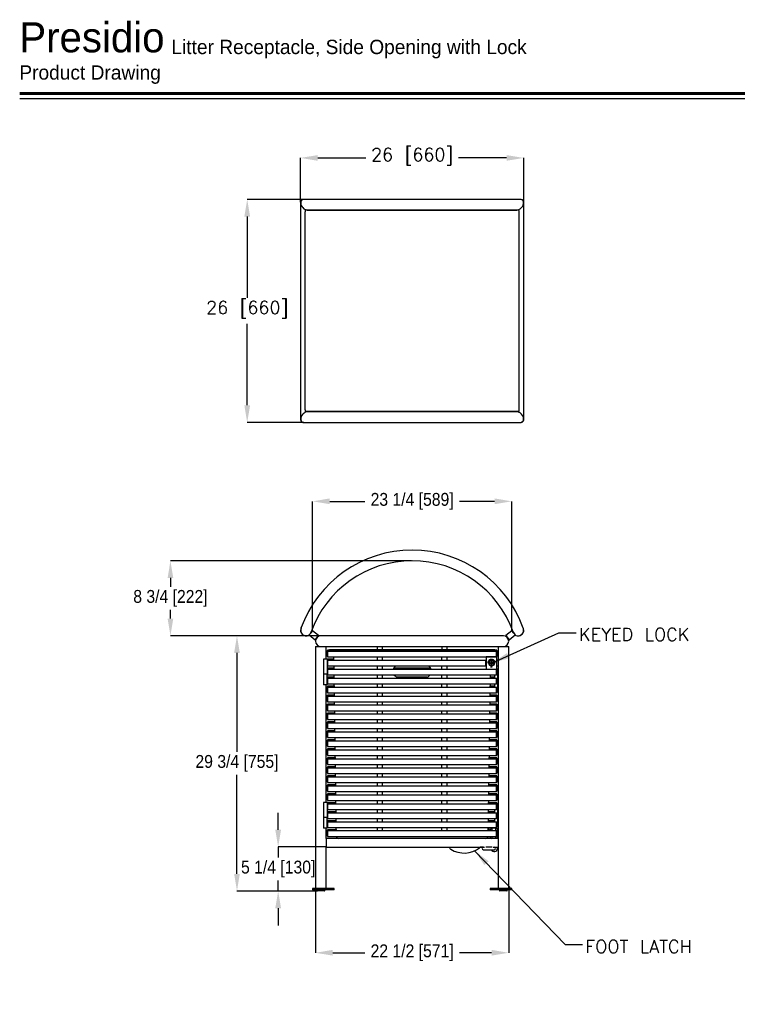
# Model space of a CAD drawing. Header units: feet. Extents: x -267 to 798, y -104 to 134.
# Tile 3 of 5: x 5 to 89, y 19 to 134. Entities that reach past the tile are written whole.
import ezdxf

# ---------------------------------------------------------------- set-up
doc = ezdxf.new("R2010")
doc.units = ezdxf.units.FT
doc.header["$LTSCALE"] = 20
doc.header["$MEASUREMENT"] = 0
doc.linetypes.add('SLD-Solid', pattern=[0])
doc.layers.add('LANDSCAPEFORMS', color=7, linetype='SLD-Solid')
doc.styles.add('SLDTEXTSTYLE0', font='txt')
doc.styles.add('SLDTEXTSTYLE1', font='txt')
doc.styles.add('SLDTEXTSTYLE2', font='txt', dxfattribs={"bigfont": 'bigfont'})
doc.styles.add('SLDTEXTSTYLE3', font='GOTHIC.TTF', dxfattribs={"width": 0.913})
doc.styles.get("Standard").update_dxf_attribs({"font": 'simplex.shx'})
doc.dimstyles.new('SLDDIMSTYLE0', dxfattribs={"dimtxt": 1.5, "dimasz": 2, "dimexe": 0, "dimexo": 0.0625, "dimgap": 0.375, "dimtad": 0, "dimtih": 1, "dimtoh": 1, "dimrnd": 1e-09, "dimzin": 12, "dimdsep": 46, "dimlunit": 5, "dimtxsty": 'SLDTEXTSTYLE3', "dimsah": 1, "dimcen": 0.09, "dimadec": 0, "dimazin": 3, "dimtfac": 1, "dimtdec": 3, "dimtmove": 0, "dimatfit": 0, "dimfxl": 1, "dimfrac": 2, "dimtolj": 1, "dimtzin": 12, "dimarcsym": 0})
doc.dimstyles.new('SLDDIMSTYLE1', dxfattribs={"dimtxt": 1.5, "dimasz": 2, "dimexe": 0, "dimexo": 0.0625, "dimgap": 0.375, "dimtad": 0, "dimtih": 1, "dimtoh": 1, "dimrnd": 1e-09, "dimzin": 12, "dimdsep": 46, "dimlunit": 5, "dimtxsty": 'SLDTEXTSTYLE3', "dimsah": 1, "dimcen": 0.09, "dimadec": 0, "dimazin": 3, "dimtfac": 1, "dimtdec": 3, "dimtofl": 0, "dimtmove": 0, "dimatfit": 3, "dimfxl": 1, "dimfrac": 2, "dimtolj": 1, "dimtzin": 12, "dimarcsym": 0})
doc.dimstyles.new('SLDDIMSTYLE2', dxfattribs={"dimtxt": 0, "dimasz": 2, "dimexe": 0, "dimexo": 0.0625, "dimgap": 0, "dimtad": 0, "dimtih": 1, "dimtoh": 1, "dimdec": 0, "dimrnd": 1e-09, "dimzin": 0, "dimdsep": 46, "dimlunit": 5, "dimtxsty": 'Standard', "dimsah": 1, "dimcen": 0.09, "dimadec": 0, "dimazin": 0, "dimtfac": 2, "dimtdec": 0, "dimtofl": 0, "dimtmove": 0, "dimatfit": 3, "dimfxl": 1, "dimfrac": 2, "dimtolj": 1, "dimtzin": 0, "dimarcsym": 0})
doc.dimstyles.new('SLDDIMSTYLE3', dxfattribs={"dimtxt": 1.5, "dimasz": 2, "dimexe": 0, "dimexo": 0.0625, "dimgap": 0.375, "dimtad": 0, "dimtih": 1, "dimtoh": 1, "dimrnd": 1e-09, "dimzin": 12, "dimdsep": 46, "dimlunit": 5, "dimtxsty": 'SLDTEXTSTYLE2', "dimsah": 1, "dimcen": 0.09, "dimadec": 0, "dimazin": 3, "dimtfac": 1, "dimtdec": 3, "dimtofl": 0, "dimtmove": 0, "dimatfit": 3, "dimfxl": 1, "dimfrac": 2, "dimtolj": 1, "dimtzin": 12, "dimarcsym": 0})

# ---------------------------------------------------------------- blocks, each defined once
blk = doc.blocks.new('Block1')
at = {"layer": 'LANDSCAPEFORMS', "linetype": 'SLD-Solid', "lineweight": 60}
blk.add_line((7.71, 124.98), (172.74, 124.98), dxfattribs=at)
at = {"layer": 'LANDSCAPEFORMS'}
blk.add_line((7.71, 124.4), (172.74, 124.4), dxfattribs=at)
blk = doc.blocks.new('SW_NOTE_0_2')
at = {"layer": 'LANDSCAPEFORMS', "color": 0, "attachment_point": 1}
for s, insert, char_height, style in [('Presidio', (0, 4.9), 3.5, 'SLDTEXTSTYLE1'), ('Litter Receptacle, Side Opening with Lock', (17.71, 2.86), 1.6667, 'SLDTEXTSTYLE0')]:
    blk.add_mtext(s, dxfattribs=dict(at, insert=insert, char_height=char_height, style=style))
blk = doc.blocks.new('*D96')
at = {"layer": 'Defpoints', "color": 0, "transparency": 16777216}
for p in [(50.85, 70.5), (22.7, 61.76), (40.23, 61.76)]:
    blk.add_point(p, dxfattribs=at)
at = {"layer": 'LANDSCAPEFORMS', "color": 0, "lineweight": -2, "transparency": 16777216}
for p, q in [((50.79, 70.5), (22.7, 70.5)), ((22.7, 68.5), (22.7, 67.48)), ((22.7, 63.76), (22.7, 64.79)), ((40.17, 61.76), (22.7, 61.76))]:
    blk.add_line(p, q, dxfattribs=at)
at = {"layer": 'LANDSCAPEFORMS', "color": 0, "transparency": 16777216}
for points in [[(22.37, 68.5), (23.03, 68.5), (22.7, 70.5)], [(22.37, 63.76), (23.03, 63.76), (22.7, 61.76)]]:
    blk.add_solid(points, dxfattribs=at)
at = {"layer": 'LANDSCAPEFORMS', "color": 0, "transparency": 16777216, "insert": (22.7, 67.1), "char_height": 1.5, "attachment_point": 2, "style": 'SLDTEXTSTYLE3'}
blk.add_mtext('\\A1;8 3/4 [222]', dxfattribs=at)
blk = doc.blocks.new('*D97')
at = {"layer": 'Defpoints', "color": 0, "transparency": 16777216}
for p in [(62.45, 77.43), (39.26, 62.36), (62.45, 62.36)]:
    blk.add_point(p, dxfattribs=at)
at = {"layer": 'LANDSCAPEFORMS', "color": 0, "lineweight": -2, "transparency": 16777216}
for p, q in [((39.26, 62.42), (39.26, 77.43)), ((41.26, 77.43), (45.33, 77.43)), ((60.45, 77.43), (56.38, 77.43)), ((62.45, 62.42), (62.45, 77.43))]:
    blk.add_line(p, q, dxfattribs=at)
at = {"layer": 'LANDSCAPEFORMS', "color": 0, "transparency": 16777216}
for points in [[(41.26, 77.77), (41.26, 77.1), (39.26, 77.43)], [(60.45, 77.77), (60.45, 77.1), (62.45, 77.43)]]:
    blk.add_solid(points, dxfattribs=at)
at = {"layer": 'LANDSCAPEFORMS', "color": 0, "transparency": 16777216, "insert": (50.85, 78.41), "char_height": 1.5, "attachment_point": 2, "style": 'SLDTEXTSTYLE3'}
blk.add_mtext('\\A1;23 1/4 [589]', dxfattribs=at)
blk = doc.blocks.new('*D98')
at = {"layer": 'Defpoints', "color": 0, "transparency": 16777216}
for p in [(39.6, 32.33), (62.1, 32.33), (62.1, 24.82)]:
    blk.add_point(p, dxfattribs=at)
at = {"layer": 'LANDSCAPEFORMS', "color": 0, "lineweight": -2, "transparency": 16777216}
for p, q in [((39.6, 32.26), (39.6, 24.82)), ((62.1, 32.26), (62.1, 24.82)), ((41.6, 24.82), (45.33, 24.82)), ((60.1, 24.82), (56.38, 24.82))]:
    blk.add_line(p, q, dxfattribs=at)
at = {"layer": 'LANDSCAPEFORMS', "color": 0, "transparency": 16777216}
for points in [[(41.6, 25.16), (41.6, 24.49), (39.6, 24.82)], [(60.1, 25.16), (60.1, 24.49), (62.1, 24.82)]]:
    blk.add_solid(points, dxfattribs=at)
at = {"layer": 'LANDSCAPEFORMS', "color": 0, "transparency": 16777216, "insert": (50.85, 25.8), "char_height": 1.5, "attachment_point": 2, "style": 'SLDTEXTSTYLE3'}
blk.add_mtext('\\A1;22 1/2 [571]', dxfattribs=at)
blk = doc.blocks.new('*D99')
at = {"layer": 'Defpoints', "color": 0, "transparency": 16777216}
for p in [(40.23, 61.76), (30.45, 32.02), (39.81, 32.02)]:
    blk.add_point(p, dxfattribs=at)
at = {"layer": 'LANDSCAPEFORMS', "color": 0, "lineweight": -2, "transparency": 16777216}
for p, q in [((40.17, 61.76), (30.45, 61.76)), ((30.45, 59.76), (30.45, 48.24)), ((30.45, 34.02), (30.45, 45.55)), ((39.75, 32.02), (30.45, 32.02))]:
    blk.add_line(p, q, dxfattribs=at)
at = {"layer": 'LANDSCAPEFORMS', "color": 0, "transparency": 16777216}
for points in [[(30.12, 59.76), (30.78, 59.76), (30.45, 61.76)], [(30.12, 34.02), (30.78, 34.02), (30.45, 32.02)]]:
    blk.add_solid(points, dxfattribs=at)
at = {"layer": 'LANDSCAPEFORMS', "color": 0, "transparency": 16777216, "insert": (30.45, 47.87), "char_height": 1.5, "attachment_point": 2, "style": 'SLDTEXTSTYLE3'}
blk.add_mtext('\\A1;29 3/4 [755]', dxfattribs=at)
blk = doc.blocks.new('*D100')
at = {"layer": 'Defpoints', "color": 0, "transparency": 16777216}
for p in [(40.85, 37.15), (35.25, 32.02), (39.81, 32.02)]:
    blk.add_point(p, dxfattribs=at)
at = {"layer": 'LANDSCAPEFORMS', "color": 0, "lineweight": -2, "transparency": 16777216}
for p, q in [((35.25, 39.15), (35.25, 41.15)), ((40.79, 37.15), (35.25, 37.15)), ((35.25, 37.15), (35.25, 35.93)), ((35.25, 32.02), (35.25, 33.24)), ((39.75, 32.02), (35.25, 32.02)), ((35.25, 30.02), (35.25, 28.02))]:
    blk.add_line(p, q, dxfattribs=at)
at = {"layer": 'LANDSCAPEFORMS', "color": 0, "transparency": 16777216}
for points in [[(34.91, 39.15), (35.58, 39.15), (35.25, 37.15)], [(34.91, 30.02), (35.58, 30.02), (35.25, 32.02)]]:
    blk.add_solid(points, dxfattribs=at)
at = {"layer": 'LANDSCAPEFORMS', "color": 0, "transparency": 16777216, "insert": (35.25, 35.56), "char_height": 1.5, "attachment_point": 2, "style": 'SLDTEXTSTYLE3'}
blk.add_mtext('\\A1;5 1/4 [130]', dxfattribs=at)
blk = doc.blocks.new('*D101')
at = {"layer": 'Defpoints', "color": 0, "transparency": 16777216}
for p in [(63.85, 117.45), (37.85, 112.24), (63.85, 112.24)]:
    blk.add_point(p, dxfattribs=at)
at = {"layer": 'LANDSCAPEFORMS', "color": 0, "lineweight": -2, "transparency": 16777216}
for p, q in [((37.85, 112.3), (37.85, 117.45)), ((39.85, 117.45), (45.44, 117.45)), ((61.85, 117.45), (56.26, 117.45)), ((63.85, 112.3), (63.85, 117.45))]:
    blk.add_line(p, q, dxfattribs=at)
at = {"layer": 'LANDSCAPEFORMS', "color": 0, "transparency": 16777216}
for points in [[(39.85, 117.78), (39.85, 117.12), (37.85, 117.45)], [(61.85, 117.78), (61.85, 117.12), (63.85, 117.45)]]:
    blk.add_solid(points, dxfattribs=at)
at = {"layer": 'LANDSCAPEFORMS', "color": 0, "transparency": 16777216, "insert": (50.85, 118.59), "char_height": 1.5, "attachment_point": 2, "style": 'SLDTEXTSTYLE2'}
blk.add_mtext('\\A1;26 [660]', dxfattribs=at)
blk = doc.blocks.new('*D102')
at = {"layer": 'Defpoints', "color": 0, "transparency": 16777216}
for p in [(38.29, 112.62), (31.64, 86.62), (38.29, 86.62)]:
    blk.add_point(p, dxfattribs=at)
at = {"layer": 'LANDSCAPEFORMS', "color": 0, "lineweight": -2, "transparency": 16777216}
for p, q in [((38.22, 112.62), (31.64, 112.62)), ((31.64, 110.62), (31.64, 101.14)), ((31.64, 88.62), (31.64, 98.11)), ((38.22, 86.62), (31.64, 86.62))]:
    blk.add_line(p, q, dxfattribs=at)
at = {"layer": 'LANDSCAPEFORMS', "color": 0, "transparency": 16777216}
for points in [[(31.31, 110.62), (31.98, 110.62), (31.64, 112.62)], [(31.31, 88.62), (31.98, 88.62), (31.64, 86.62)]]:
    blk.add_solid(points, dxfattribs=at)
at = {"layer": 'LANDSCAPEFORMS', "color": 0, "transparency": 16777216, "insert": (31.64, 100.77), "char_height": 1.5, "attachment_point": 2, "style": 'SLDTEXTSTYLE2'}
blk.add_mtext('\\A1;26 [660]', dxfattribs=at)

msp = doc.modelspace()

# ---------------------------------------------------------------- linework, layer by layer
at = {"color": 7, "linetype": 'SLD-Solid', "lineweight": 25}
for p, q in [((63.42, 112.623), (38.288, 112.623)), ((37.853, 112.237), (37.853, 87.009)), ((63.26, 111.343), (38.446, 111.343)), ((38.706, 111.373), (63, 111.373)), ((39.103, 111.343), (39.103, 111.373)), ((62.603, 111.373), (62.603, 111.343)), ((63.853, 87.009), (63.853, 112.237)), ((38.373, 88.091), (38.373, 111.156)), ((63.333, 88.091), (63.333, 111.156)), ((63.26, 87.903), (38.446, 87.903)), ((63, 87.873), (38.706, 87.873)), ((39.103, 87.873), (39.103, 87.903)), ((62.603, 87.903), (62.603, 87.873)), ((38.287, 86.623), (63.419, 86.623)), ((39.261, 62.359), (39.018, 62.07)), ((39.95, 61.781), (39.261, 62.359)), ((62.446, 62.359), (61.756, 61.781)), ((62.68, 62.08), (62.446, 62.359)), ((38.859, 61.88), (39.549, 61.302)), ((39.549, 61.302), (39.749, 61.541)), ((39.749, 61.541), (39.95, 61.781)), ((61.478, 61.765), (40.228, 61.765)), ((61.756, 61.781), (62.158, 61.302)), ((62.158, 61.302), (62.847, 61.88)), ((39.603, 60.515), (39.603, 32.327)), ((39.603, 60.515), (40.228, 60.515)), ((40.228, 60.515), (40.853, 60.515)), ((40.853, 60.515), (60.853, 60.515)), ((40.853, 59.047), (40.853, 60.515)), ((41.004, 59.936), (40.974, 59.906)), ((40.974, 59.341), (40.974, 59.906)), ((41.008, 60.085), (40.978, 60.055)), ((40.978, 59.91), (40.978, 60.055)), ((60.694, 59.936), (41.004, 59.936)), ((41.004, 59.936), (41.004, 59.311)), ((41.228, 60.085), (41.008, 60.085)), ((41.008, 60.085), (41.008, 59.936)), ((41.228, 60.048), (41.228, 60.148)), ((41.228, 60.148), (41.478, 60.148)), ((41.478, 60.048), (41.228, 60.048)), ((41.478, 60.148), (60.228, 60.148)), ((41.478, 60.048), (60.228, 60.048)), ((46.821, 60.515), (46.791, 60.485)), ((46.791, 60.485), (46.791, 60.148)), ((47.416, 60.485), (46.791, 60.485)), ((47.416, 60.485), (47.386, 60.515)), ((47.416, 60.148), (47.416, 60.485)), ((54.321, 60.515), (54.291, 60.485)), ((54.291, 60.485), (54.291, 60.148)), ((54.916, 60.485), (54.291, 60.485)), ((54.916, 60.485), (54.886, 60.515)), ((54.916, 60.148), (54.916, 60.485)), ((60.228, 60.148), (60.478, 60.148)), ((60.478, 60.048), (60.228, 60.048)), ((60.478, 60.148), (60.478, 60.048)), ((60.698, 60.085), (60.478, 60.085)), ((60.724, 59.906), (60.694, 59.936)), ((60.694, 59.311), (60.694, 59.936)), ((60.728, 60.055), (60.698, 60.085)), ((60.698, 59.932), (60.698, 60.085)), ((60.724, 59.906), (60.724, 59.341)), ((60.728, 60.055), (60.728, 59.772)), ((60.728, 59.772), (60.728, 59.49)), ((60.853, 60.515), (60.853, 38.148)), ((60.853, 60.515), (62.103, 60.515)), ((62.103, 32.327), (62.103, 60.515)), ((40.534, 59.047), (40.534, 57.297)), ((40.974, 59.047), (40.534, 59.047)), ((40.974, 59.341), (41.004, 59.311)), ((40.974, 57.297), (40.974, 59.047)), ((41.034, 58.89), (40.974, 58.83)), ((41.008, 59.039), (40.978, 59.009)), ((40.978, 58.834), (40.978, 59.009)), ((41.004, 59.311), (60.694, 59.311)), ((41.744, 59.039), (41.008, 59.039)), ((41.008, 59.039), (41.008, 58.864)), ((59.444, 58.89), (41.034, 58.89)), ((41.034, 58.577), (41.034, 58.89)), ((41.034, 58.265), (41.034, 58.577)), ((41.746, 58.89), (41.74, 59.311)), ((46.787, 59.311), (46.787, 58.89)), ((47.412, 58.89), (47.412, 59.311)), ((54.287, 59.311), (54.287, 58.89)), ((54.912, 58.89), (54.912, 59.311)), ((59.474, 58.86), (59.444, 58.89)), ((59.444, 58.265), (59.444, 58.89)), ((60.724, 59.297), (59.474, 59.297)), ((59.474, 59.297), (59.474, 58.844)), ((59.474, 58.844), (59.474, 58.31)), ((59.843, 58.626), (59.973, 58.626)), ((59.843, 58.527), (59.843, 58.626)), ((60.257, 58.527), (59.843, 58.527)), ((59.966, 59.311), (59.966, 59.297)), ((60.084, 58.626), (59.977, 58.626)), ((60.05, 58.703), (60.05, 58.735)), ((60.05, 58.735), (60.148, 58.735)), ((60.05, 58.699), (60.05, 58.593)), ((60.148, 58.735), (60.148, 58.321)), ((60.225, 58.626), (60.257, 58.626)), ((60.257, 58.626), (60.257, 58.527)), ((60.694, 59.311), (60.724, 59.341)), ((60.724, 59.486), (60.728, 59.49)), ((60.724, 57.857), (60.724, 59.297)), ((60.728, 59.009), (60.724, 59.013)), ((60.724, 58.95), (60.853, 58.95)), ((60.728, 59.009), (60.728, 58.95)), ((40.974, 58.325), (41.034, 58.265)), ((41.004, 57.844), (40.974, 57.814)), ((41.008, 57.993), (40.978, 57.963)), ((40.978, 57.818), (40.978, 57.963)), ((60.694, 57.844), (41.004, 57.844)), ((41.004, 57.844), (41.004, 57.219)), ((41.759, 57.993), (41.008, 57.993)), ((41.008, 57.993), (41.008, 57.844)), ((41.034, 58.265), (59.444, 58.265)), ((41.761, 57.844), (41.755, 58.265)), ((46.787, 58.265), (46.787, 57.844)), ((47.412, 57.844), (47.412, 58.265)), ((53.019, 57.993), (48.687, 57.993)), ((54.287, 58.265), (54.287, 57.844)), ((54.912, 57.844), (54.912, 58.265)), ((59.444, 58.265), (59.474, 58.295)), ((59.474, 58.31), (59.474, 57.857)), ((59.474, 57.857), (60.724, 57.857)), ((59.727, 57.844), (59.727, 57.857)), ((60.05, 58.321), (60.05, 58.451)), ((60.148, 58.321), (60.05, 58.321)), ((60.099, 58.148), (60.112, 58.148)), ((60.472, 57.857), (60.472, 57.844)), ((60.724, 57.814), (60.694, 57.844)), ((60.694, 57.219), (60.694, 57.844)), ((60.698, 57.84), (60.698, 57.857)), ((60.853, 58.205), (60.724, 58.205)), ((60.728, 57.963), (60.724, 57.967)), ((60.724, 57.814), (60.724, 57.249)), ((60.818, 57.728), (60.724, 57.728)), ((60.728, 57.963), (60.728, 57.728)), ((60.818, 55.228), (60.818, 57.728)), ((40.974, 57.297), (40.534, 57.297)), ((40.973, 57.298), (40.536, 57.298)), ((40.536, 57.297), (40.536, 56.048)), ((40.973, 56.048), (40.973, 57.297)), ((40.974, 57.249), (40.974, 57.297)), ((40.974, 57.249), (41.004, 57.219)), ((41.004, 56.798), (40.974, 56.768)), ((40.974, 56.203), (40.974, 56.768)), ((41.008, 56.947), (40.978, 56.917)), ((40.978, 56.772), (40.978, 56.917)), ((41.004, 57.219), (60.694, 57.219)), ((60.694, 56.798), (41.004, 56.798)), ((41.004, 56.798), (41.004, 56.173)), ((41.773, 56.947), (41.008, 56.947)), ((41.008, 56.947), (41.008, 56.798)), ((41.775, 56.798), (41.77, 57.219)), ((46.787, 57.219), (46.787, 56.798)), ((47.412, 56.798), (47.412, 57.219)), ((52.619, 56.947), (49.087, 56.947)), ((52.353, 56.898), (49.353, 56.898)), ((54.287, 57.219), (54.287, 56.798)), ((54.912, 56.798), (54.912, 57.219)), ((59.937, 57.219), (59.931, 56.798)), ((60.443, 56.947), (59.933, 56.947)), ((60.443, 57.219), (60.443, 56.798)), ((60.694, 57.219), (60.724, 57.249)), ((60.724, 56.768), (60.694, 56.798)), ((60.694, 56.173), (60.694, 56.798)), ((60.724, 56.768), (60.724, 56.203)), ((40.973, 56.048), (40.536, 56.048)), ((40.691, 56.048), (40.692, 56.047)), ((40.817, 56.047), (40.692, 56.047)), ((40.817, 56.047), (40.818, 56.048)), ((40.853, 42.328), (40.853, 56.048)), ((40.974, 56.203), (41.004, 56.173)), ((41.004, 55.752), (40.974, 55.722)), ((40.974, 55.157), (40.974, 55.722)), ((40.974, 55.157), (41.004, 55.127)), ((41.008, 55.901), (40.978, 55.871)), ((40.978, 55.726), (40.978, 55.871)), ((41.004, 56.173), (60.694, 56.173)), ((60.694, 55.752), (41.004, 55.752)), ((41.004, 55.752), (41.004, 55.127)), ((41.004, 55.127), (60.694, 55.127)), ((41.788, 55.901), (41.008, 55.901)), ((41.008, 55.901), (41.008, 55.752)), ((41.79, 55.752), (41.784, 56.173)), ((41.805, 54.706), (41.799, 55.127)), ((46.787, 56.173), (46.787, 55.752)), ((46.787, 55.127), (46.787, 54.706)), ((47.412, 55.752), (47.412, 56.173)), ((47.412, 54.706), (47.412, 55.127)), ((54.287, 56.173), (54.287, 55.752)), ((54.287, 55.127), (54.287, 54.706)), ((54.912, 55.752), (54.912, 56.173)), ((54.912, 54.706), (54.912, 55.127)), ((59.908, 55.127), (59.902, 54.706)), ((59.922, 56.173), (59.916, 55.752)), ((60.443, 55.901), (59.918, 55.901)), ((60.443, 56.173), (60.443, 55.752)), ((60.694, 56.173), (60.724, 56.203)), ((60.724, 55.722), (60.694, 55.752)), ((60.694, 55.127), (60.694, 55.752)), ((60.694, 55.127), (60.724, 55.157)), ((60.724, 55.722), (60.724, 55.157)), ((60.818, 55.228), (60.724, 55.228)), ((41.004, 54.706), (40.974, 54.676)), ((40.974, 54.111), (40.974, 54.676)), ((40.974, 54.111), (41.004, 54.081)), ((41.008, 54.855), (40.978, 54.825)), ((40.978, 54.68), (40.978, 54.825)), ((60.694, 54.706), (41.004, 54.706)), ((41.004, 54.706), (41.004, 54.081)), ((41.004, 54.081), (60.694, 54.081)), ((41.803, 54.855), (41.008, 54.855)), ((41.008, 54.855), (41.008, 54.706)), ((41.82, 53.66), (41.814, 54.081)), ((46.787, 54.081), (46.787, 53.66)), ((47.412, 53.66), (47.412, 54.081)), ((54.287, 54.081), (54.287, 53.66)), ((54.912, 53.66), (54.912, 54.081)), ((59.893, 54.081), (59.887, 53.66)), ((60.698, 54.855), (59.904, 54.855)), ((60.724, 54.676), (60.694, 54.706)), ((60.694, 54.081), (60.694, 54.706)), ((60.694, 54.081), (60.724, 54.111)), ((60.728, 54.825), (60.698, 54.855)), ((60.698, 54.702), (60.698, 54.855)), ((60.724, 54.676), (60.724, 54.111)), ((60.724, 54.256), (60.728, 54.26)), ((60.728, 54.825), (60.728, 54.542)), ((60.728, 54.542), (60.728, 54.26)), ((41.004, 53.66), (40.974, 53.63)), ((40.974, 53.065), (40.974, 53.63)), ((40.974, 53.065), (41.004, 53.035)), ((41.008, 53.809), (40.978, 53.779)), ((40.978, 53.634), (40.978, 53.779)), ((60.694, 53.66), (41.004, 53.66)), ((41.004, 53.66), (41.004, 53.035)), ((41.004, 53.035), (60.694, 53.035)), ((41.818, 53.809), (41.008, 53.809)), ((41.008, 53.809), (41.008, 53.66)), ((41.834, 52.614), (41.828, 53.035)), ((46.787, 53.035), (46.787, 52.614)), ((47.412, 52.614), (47.412, 53.035)), ((54.287, 53.035), (54.287, 52.614)), ((54.912, 52.614), (54.912, 53.035)), ((59.878, 53.035), (59.872, 52.614)), ((60.698, 53.809), (59.889, 53.809)), ((60.724, 53.63), (60.694, 53.66)), ((60.694, 53.035), (60.694, 53.66)), ((60.694, 53.035), (60.724, 53.065)), ((60.728, 53.779), (60.698, 53.809)), ((60.698, 53.656), (60.698, 53.809)), ((60.724, 53.63), (60.724, 53.065)), ((60.724, 53.21), (60.728, 53.214)), ((60.728, 53.779), (60.728, 53.496)), ((60.728, 53.496), (60.728, 53.214)), ((41.004, 52.614), (40.974, 52.584)), ((40.974, 52.019), (40.974, 52.584)), ((40.974, 52.019), (41.004, 51.989)), ((41.008, 52.763), (40.978, 52.733)), ((40.978, 52.588), (40.978, 52.733)), ((41.008, 51.717), (40.978, 51.687)), ((40.978, 51.542), (40.978, 51.687)), ((60.694, 52.614), (41.004, 52.614)), ((41.004, 52.614), (41.004, 51.989)), ((41.004, 51.989), (60.694, 51.989)), ((41.832, 52.763), (41.008, 52.763)), ((41.008, 52.763), (41.008, 52.614)), ((41.847, 51.717), (41.008, 51.717)), ((41.008, 51.717), (41.008, 51.568)), ((41.849, 51.568), (41.843, 51.989)), ((46.787, 51.989), (46.787, 51.568)), ((47.412, 51.568), (47.412, 51.989)), ((54.287, 51.989), (54.287, 51.568)), ((54.912, 51.568), (54.912, 51.989)), ((59.863, 51.989), (59.857, 51.568)), ((60.698, 51.717), (59.859, 51.717)), ((60.698, 52.763), (59.874, 52.763)), ((60.724, 52.584), (60.694, 52.614)), ((60.694, 51.989), (60.694, 52.614)), ((60.694, 51.989), (60.724, 52.019)), ((60.728, 52.733), (60.698, 52.763)), ((60.698, 52.61), (60.698, 52.763)), ((60.728, 51.687), (60.698, 51.717)), ((60.698, 51.564), (60.698, 51.717)), ((60.724, 52.584), (60.724, 52.019)), ((60.724, 52.164), (60.728, 52.168)), ((60.728, 52.733), (60.728, 52.45)), ((60.728, 52.45), (60.728, 52.168)), ((60.728, 51.687), (60.728, 51.404)), ((41.004, 51.568), (40.974, 51.538)), ((40.974, 50.973), (40.974, 51.538)), ((40.974, 50.973), (41.004, 50.943)), ((41.004, 50.522), (40.974, 50.492)), ((40.974, 49.927), (40.974, 50.492)), ((41.008, 50.671), (40.978, 50.641)), ((40.978, 50.496), (40.978, 50.641)), ((60.694, 51.568), (41.004, 51.568)), ((41.004, 51.568), (41.004, 50.943)), ((41.004, 50.943), (60.694, 50.943)), ((60.694, 50.522), (41.004, 50.522)), ((41.004, 50.522), (41.004, 49.897)), ((41.862, 50.671), (41.008, 50.671)), ((41.008, 50.671), (41.008, 50.522)), ((41.864, 50.522), (41.858, 50.943)), ((46.787, 50.943), (46.787, 50.522)), ((47.412, 50.522), (47.412, 50.943)), ((54.287, 50.943), (54.287, 50.522)), ((54.912, 50.522), (54.912, 50.943)), ((59.849, 50.943), (59.843, 50.522)), ((60.698, 50.671), (59.845, 50.671)), ((60.724, 51.538), (60.694, 51.568)), ((60.694, 50.943), (60.694, 51.568)), ((60.694, 50.943), (60.724, 50.973)), ((60.724, 50.492), (60.694, 50.522)), ((60.694, 49.897), (60.694, 50.522)), ((60.728, 50.641), (60.698, 50.671)), ((60.698, 50.518), (60.698, 50.671)), ((60.724, 51.538), (60.724, 50.973)), ((60.724, 51.118), (60.728, 51.122)), ((60.724, 50.492), (60.724, 49.927)), ((60.728, 51.404), (60.728, 51.122)), ((60.728, 50.641), (60.728, 50.358)), ((40.974, 49.927), (41.004, 49.897)), ((41.004, 49.476), (40.974, 49.446)), ((40.974, 48.881), (40.974, 49.446)), ((41.008, 49.625), (40.978, 49.595)), ((40.978, 49.45), (40.978, 49.595)), ((41.004, 49.897), (60.694, 49.897)), ((60.694, 49.476), (41.004, 49.476)), ((41.004, 49.476), (41.004, 48.851)), ((41.877, 49.625), (41.008, 49.625)), ((41.008, 49.625), (41.008, 49.476)), ((41.879, 49.476), (41.873, 49.897)), ((46.787, 49.897), (46.787, 49.476)), ((47.412, 49.476), (47.412, 49.897)), ((54.287, 49.897), (54.287, 49.476)), ((54.912, 49.476), (54.912, 49.897)), ((59.834, 49.897), (59.828, 49.476)), ((60.698, 49.625), (59.83, 49.625)), ((60.694, 49.897), (60.724, 49.927)), ((60.724, 49.446), (60.694, 49.476)), ((60.694, 48.851), (60.694, 49.476)), ((60.728, 49.595), (60.698, 49.625)), ((60.698, 49.472), (60.698, 49.625)), ((60.724, 50.072), (60.728, 50.076)), ((60.724, 49.446), (60.724, 48.881)), ((60.728, 50.358), (60.728, 50.076)), ((60.728, 49.595), (60.728, 49.312)), ((40.974, 48.881), (41.004, 48.851)), ((41.004, 48.43), (40.974, 48.4)), ((40.974, 47.835), (40.974, 48.4)), ((41.008, 48.579), (40.978, 48.549)), ((40.978, 48.404), (40.978, 48.549)), ((41.004, 48.851), (60.694, 48.851)), ((60.694, 48.43), (41.004, 48.43)), ((41.004, 48.43), (41.004, 47.805)), ((41.891, 48.579), (41.008, 48.579)), ((41.008, 48.579), (41.008, 48.43)), ((41.893, 48.43), (41.887, 48.851)), ((46.787, 48.851), (46.787, 48.43)), ((47.412, 48.43), (47.412, 48.851)), ((54.287, 48.851), (54.287, 48.43)), ((54.912, 48.43), (54.912, 48.851)), ((59.819, 48.851), (59.813, 48.43)), ((60.698, 48.579), (59.815, 48.579)), ((60.694, 48.851), (60.724, 48.881)), ((60.724, 48.4), (60.694, 48.43)), ((60.694, 47.805), (60.694, 48.43)), ((60.728, 48.549), (60.698, 48.579)), ((60.698, 48.426), (60.698, 48.579)), ((60.724, 49.026), (60.728, 49.03)), ((60.724, 48.4), (60.724, 47.835)), ((60.728, 49.312), (60.728, 49.03)), ((60.728, 48.549), (60.728, 48.266)), ((60.728, 48.266), (60.728, 47.984)), ((40.974, 47.835), (41.004, 47.805)), ((41.004, 47.384), (40.974, 47.354)), ((40.974, 46.789), (40.974, 47.354)), ((41.008, 47.533), (40.978, 47.503)), ((40.978, 47.358), (40.978, 47.503)), ((41.004, 47.805), (60.694, 47.805)), ((60.694, 47.384), (41.004, 47.384)), ((41.004, 47.384), (41.004, 46.759)), ((41.906, 47.533), (41.008, 47.533)), ((41.008, 47.533), (41.008, 47.384)), ((41.908, 47.384), (41.902, 47.805)), ((46.787, 47.805), (46.787, 47.384)), ((47.412, 47.384), (47.412, 47.805)), ((54.287, 47.805), (54.287, 47.384)), ((54.912, 47.384), (54.912, 47.805)), ((59.804, 47.805), (59.798, 47.384)), ((60.698, 47.533), (59.801, 47.533)), ((60.694, 47.805), (60.724, 47.835)), ((60.724, 47.354), (60.694, 47.384)), ((60.694, 46.759), (60.694, 47.384)), ((60.728, 47.503), (60.698, 47.533)), ((60.698, 47.38), (60.698, 47.533)), ((60.724, 47.98), (60.728, 47.984)), ((60.724, 47.354), (60.724, 46.789)), ((60.728, 47.503), (60.728, 47.22)), ((60.728, 47.22), (60.728, 46.938)), ((40.974, 46.789), (41.004, 46.759)), ((41.004, 46.338), (40.974, 46.308)), ((40.974, 45.743), (40.974, 46.308)), ((41.008, 46.487), (40.978, 46.457)), ((40.978, 46.312), (40.978, 46.457)), ((41.004, 46.759), (60.694, 46.759)), ((60.694, 46.338), (41.004, 46.338)), ((41.004, 46.338), (41.004, 45.713)), ((41.921, 46.487), (41.008, 46.487)), ((41.008, 46.487), (41.008, 46.338)), ((41.923, 46.338), (41.917, 46.759)), ((46.787, 46.759), (46.787, 46.338)), ((47.412, 46.338), (47.412, 46.759)), ((54.287, 46.759), (54.287, 46.338)), ((54.912, 46.338), (54.912, 46.759)), ((59.79, 46.759), (59.784, 46.338)), ((60.698, 46.487), (59.786, 46.487)), ((60.694, 46.759), (60.724, 46.789)), ((60.724, 46.308), (60.694, 46.338)), ((60.694, 45.713), (60.694, 46.338)), ((60.728, 46.457), (60.698, 46.487)), ((60.698, 46.334), (60.698, 46.487)), ((60.724, 46.934), (60.728, 46.938)), ((60.724, 46.308), (60.724, 45.743)), ((60.728, 46.457), (60.728, 46.174)), ((60.728, 46.174), (60.728, 45.892)), ((40.974, 45.743), (41.004, 45.713)), ((41.004, 45.292), (40.974, 45.262)), ((40.974, 44.697), (40.974, 45.262)), ((41.008, 45.441), (40.978, 45.411)), ((40.978, 45.266), (40.978, 45.411)), ((41.004, 45.713), (60.694, 45.713)), ((60.694, 45.292), (41.004, 45.292)), ((41.004, 45.292), (41.004, 44.667)), ((41.936, 45.441), (41.008, 45.441)), ((41.008, 45.441), (41.008, 45.292)), ((41.938, 45.292), (41.932, 45.713)), ((46.787, 45.713), (46.787, 45.292)), ((47.412, 45.292), (47.412, 45.713)), ((54.287, 45.713), (54.287, 45.292)), ((54.912, 45.292), (54.912, 45.713)), ((59.775, 45.713), (59.769, 45.292)), ((60.698, 45.441), (59.771, 45.441)), ((60.694, 45.713), (60.724, 45.743)), ((60.724, 45.262), (60.694, 45.292)), ((60.694, 44.667), (60.694, 45.292)), ((60.728, 45.411), (60.698, 45.441)), ((60.698, 45.288), (60.698, 45.441)), ((60.724, 45.888), (60.728, 45.892)), ((60.724, 45.262), (60.724, 44.697)), ((60.724, 44.842), (60.728, 44.846)), ((60.728, 45.411), (60.728, 45.128)), ((60.728, 45.128), (60.728, 44.846)), ((40.974, 44.697), (41.004, 44.667)), ((41.004, 44.246), (40.974, 44.216)), ((40.974, 43.651), (40.974, 44.216)), ((40.974, 43.651), (41.004, 43.621)), ((41.008, 44.395), (40.978, 44.365)), ((40.978, 44.22), (40.978, 44.365)), ((41.004, 44.667), (60.694, 44.667)), ((60.694, 44.246), (41.004, 44.246)), ((41.004, 44.246), (41.004, 43.621)), ((41.004, 43.621), (60.694, 43.621)), ((41.95, 44.395), (41.008, 44.395)), ((41.008, 44.395), (41.008, 44.246)), ((41.952, 44.246), (41.946, 44.667)), ((41.967, 43.2), (41.961, 43.621)), ((46.787, 44.667), (46.787, 44.246)), ((46.787, 43.621), (46.787, 43.2)), ((47.412, 44.246), (47.412, 44.667)), ((47.412, 43.2), (47.412, 43.621)), ((54.287, 44.667), (54.287, 44.246)), ((54.287, 43.621), (54.287, 43.2)), ((54.912, 44.246), (54.912, 44.667)), ((54.912, 43.2), (54.912, 43.621)), ((59.745, 43.621), (59.739, 43.2)), ((59.76, 44.667), (59.754, 44.246)), ((60.698, 44.395), (59.756, 44.395)), ((60.694, 44.667), (60.724, 44.697)), ((60.724, 44.216), (60.694, 44.246)), ((60.694, 43.621), (60.694, 44.246)), ((60.694, 43.621), (60.724, 43.651)), ((60.728, 44.365), (60.698, 44.395)), ((60.698, 44.242), (60.698, 44.395)), ((60.724, 44.216), (60.724, 43.651)), ((60.724, 43.796), (60.728, 43.8)), ((60.728, 44.365), (60.728, 44.082)), ((60.728, 44.082), (60.728, 43.8)), ((41.004, 43.2), (40.974, 43.17)), ((40.974, 42.605), (40.974, 43.17)), ((40.974, 42.605), (41.004, 42.575)), ((41.008, 43.349), (40.978, 43.319)), ((40.978, 43.174), (40.978, 43.319)), ((60.694, 43.2), (41.004, 43.2)), ((41.004, 43.2), (41.004, 42.575)), ((41.004, 42.575), (60.694, 42.575)), ((41.965, 43.349), (41.008, 43.349)), ((41.008, 43.349), (41.008, 43.2)), ((41.982, 42.154), (41.976, 42.575)), ((46.787, 42.575), (46.787, 42.154)), ((47.412, 42.154), (47.412, 42.575)), ((54.287, 42.575), (54.287, 42.154)), ((54.912, 42.154), (54.912, 42.575)), ((59.731, 42.575), (59.725, 42.154)), ((60.698, 43.349), (59.742, 43.349)), ((60.724, 43.17), (60.694, 43.2)), ((60.694, 42.575), (60.694, 43.2)), ((60.694, 42.575), (60.724, 42.605)), ((60.728, 43.319), (60.698, 43.349)), ((60.698, 43.196), (60.698, 43.349)), ((60.724, 43.17), (60.724, 42.605)), ((60.724, 42.75), (60.728, 42.754)), ((60.728, 43.319), (60.728, 43.036)), ((60.728, 43.036), (60.728, 42.754)), ((40.534, 42.328), (40.534, 40.578)), ((40.974, 42.328), (40.534, 42.328)), ((40.974, 40.578), (40.974, 42.328)), ((41.004, 42.154), (40.974, 42.124)), ((40.974, 41.559), (41.004, 41.529)), ((41.008, 42.303), (40.978, 42.273)), ((40.978, 42.128), (40.978, 42.273)), ((60.694, 42.154), (41.004, 42.154)), ((41.004, 42.154), (41.004, 41.529)), ((41.004, 41.529), (60.694, 41.529)), ((41.98, 42.303), (41.008, 42.303)), ((41.008, 42.303), (41.008, 42.154)), ((41.997, 41.108), (41.991, 41.529)), ((46.787, 41.529), (46.787, 41.108)), ((47.412, 41.108), (47.412, 41.529)), ((54.287, 41.529), (54.287, 41.108)), ((54.912, 41.108), (54.912, 41.529)), ((59.716, 41.529), (59.71, 41.108)), ((60.698, 42.303), (59.727, 42.303)), ((60.443, 42.228), (60.443, 42.154)), ((60.818, 42.228), (60.443, 42.228)), ((60.443, 41.529), (60.443, 41.108)), ((60.724, 42.124), (60.694, 42.154)), ((60.694, 41.529), (60.694, 42.154)), ((60.694, 41.529), (60.724, 41.559)), ((60.728, 42.273), (60.698, 42.303)), ((60.698, 42.228), (60.698, 42.303)), ((60.724, 42.124), (60.724, 41.559)), ((60.728, 42.273), (60.728, 42.228)), ((60.818, 39.728), (60.818, 42.228)), ((40.974, 40.578), (40.534, 40.578)), ((40.536, 40.578), (40.536, 39.328)), ((40.973, 39.328), (40.973, 40.578)), ((41.004, 41.108), (40.974, 41.078)), ((40.974, 40.513), (40.974, 40.578)), ((40.974, 40.513), (41.004, 40.483)), ((41.008, 41.257), (40.978, 41.227)), ((40.978, 41.082), (40.978, 41.227)), ((41.008, 40.211), (40.978, 40.181)), ((40.978, 40.036), (40.978, 40.181)), ((60.694, 41.108), (41.004, 41.108)), ((41.004, 41.108), (41.004, 40.483)), ((41.004, 40.483), (60.694, 40.483)), ((41.994, 41.257), (41.008, 41.257)), ((41.008, 41.257), (41.008, 41.108)), ((42.009, 40.211), (41.008, 40.211)), ((41.008, 40.211), (41.008, 40.062)), ((42.011, 40.062), (42.005, 40.483)), ((46.787, 40.483), (46.787, 40.062)), ((47.412, 40.062), (47.412, 40.483)), ((54.287, 40.483), (54.287, 40.062)), ((54.912, 40.062), (54.912, 40.483)), ((59.701, 40.483), (59.695, 40.062)), ((60.443, 40.211), (59.697, 40.211)), ((60.443, 41.257), (59.712, 41.257)), ((60.443, 40.483), (60.443, 40.062)), ((60.724, 41.078), (60.694, 41.108)), ((60.694, 40.483), (60.694, 41.108)), ((60.694, 40.483), (60.724, 40.513)), ((60.724, 41.078), (60.724, 40.513)), ((40.973, 39.328), (40.536, 39.328)), ((40.853, 38.148), (40.853, 39.328)), ((41.004, 40.062), (40.974, 40.032)), ((40.974, 39.467), (40.974, 40.032)), ((40.974, 39.467), (41.004, 39.437)), ((41.004, 39.016), (40.974, 38.986)), ((41.008, 39.165), (40.978, 39.135)), ((40.978, 38.99), (40.978, 39.135)), ((60.694, 40.062), (41.004, 40.062)), ((41.004, 40.062), (41.004, 39.437)), ((41.004, 39.437), (60.694, 39.437)), ((60.694, 39.016), (41.004, 39.016)), ((41.004, 39.016), (41.004, 38.391)), ((42.024, 39.165), (41.008, 39.165)), ((41.008, 39.165), (41.008, 39.016)), ((42.026, 39.016), (42.02, 39.437)), ((46.787, 39.437), (46.787, 39.016)), ((47.412, 39.016), (47.412, 39.437)), ((54.287, 39.437), (54.287, 39.016)), ((54.912, 39.016), (54.912, 39.437)), ((59.674, 39.437), (59.674, 39.016)), ((59.799, 39.437), (59.799, 39.016)), ((59.991, 39.016), (59.991, 39.203)), ((60.081, 39.437), (60.081, 39.323)), ((60.111, 39.437), (60.111, 39.328)), ((60.181, 39.328), (60.116, 39.328)), ((60.169, 39.437), (60.169, 39.328)), ((60.181, 39.016), (60.181, 39.328)), ((60.601, 39.328), (60.181, 39.328)), ((60.601, 39.016), (60.601, 39.328)), ((60.666, 39.328), (60.601, 39.328)), ((60.724, 40.032), (60.694, 40.062)), ((60.694, 39.437), (60.694, 40.062)), ((60.694, 39.437), (60.724, 39.467)), ((60.724, 38.986), (60.694, 39.016)), ((60.694, 38.391), (60.694, 39.016)), ((60.724, 40.032), (60.724, 39.467)), ((60.818, 39.728), (60.724, 39.728)), ((60.724, 39.612), (60.728, 39.616)), ((60.728, 39.728), (60.728, 39.616)), ((60.791, 38.148), (60.791, 39.203)), ((60.853, 38.148), (40.853, 38.148)), ((40.853, 38.148), (40.853, 37.148)), ((40.974, 38.421), (40.974, 38.986)), ((40.974, 38.421), (41.004, 38.391)), ((41.004, 38.391), (60.694, 38.391)), ((59.422, 38.148), (42.285, 38.148)), ((59.991, 38.328), (59.991, 38.391)), ((60.181, 38.263), (60.181, 38.391)), ((60.601, 38.148), (60.601, 38.391)), ((60.694, 38.391), (60.724, 38.421)), ((60.724, 38.986), (60.724, 38.421)), ((60.853, 38.148), (60.853, 37.148)), ((40.853, 37.148), (59.287, 37.148)), ((40.853, 32.327), (40.853, 37.148)), ((59.146, 37.148), (58.941, 37.148)), ((59.166, 36.837), (59.476, 36.837)), ((59.476, 37.149), (59.42, 37.149)), ((60.106, 37.149), (59.476, 37.149)), ((59.476, 36.837), (60.106, 36.837)), ((60.162, 37.149), (60.106, 37.149)), ((60.106, 36.837), (60.416, 36.837)), ((60.294, 37.148), (60.853, 37.148)), ((60.791, 36.993), (60.791, 37.148)), ((60.853, 37.148), (60.853, 32.327)), ((39.228, 32.327), (39.228, 32.148)), ((41.143, 32.327), (39.228, 32.327)), ((41.143, 32.148), (39.228, 32.148)), ((39.791, 32.148), (39.791, 32.043)), ((40.666, 32.043), (40.666, 32.148)), ((41.733, 32.327), (41.143, 32.327)), ((41.733, 32.148), (41.143, 32.148)), ((41.771, 32.327), (41.733, 32.327)), ((41.771, 32.148), (41.733, 32.148)), ((41.771, 32.148), (41.771, 32.327)), ((59.936, 32.327), (59.936, 32.148)), ((59.973, 32.327), (59.936, 32.327)), ((59.973, 32.148), (59.936, 32.148)), ((60.564, 32.327), (59.973, 32.327)), ((60.564, 32.148), (59.973, 32.148)), ((62.478, 32.327), (60.564, 32.327)), ((62.478, 32.148), (60.564, 32.148)), ((61.041, 32.148), (61.041, 32.043)), ((61.916, 32.043), (61.916, 32.148)), ((62.478, 32.148), (62.478, 32.327)), ((39.791, 32.043), (39.811, 32.023)), ((40.228, 32.043), (39.791, 32.043)), ((40.228, 32.023), (39.811, 32.023)), ((40.666, 32.043), (40.228, 32.043)), ((40.646, 32.023), (40.228, 32.023)), ((40.646, 32.023), (40.666, 32.043)), ((61.041, 32.043), (61.061, 32.023)), ((61.916, 32.043), (61.041, 32.043)), ((61.896, 32.023), (61.061, 32.023)), ((61.896, 32.023), (61.916, 32.043))]:
    msp.add_line(p, q, dxfattribs=at)
at = {"color": 7, "linetype": 'SLD-Solid', "lineweight": 25, "flags": 128}
for points in [[(38.289, 112.621), (38.178, 112.611), (38.064, 112.568), (37.997, 112.519), (37.944, 112.459), (37.897, 112.368), (37.872, 112.266), (37.871, 112.158), (37.891, 112.044), (37.942, 111.908), (38.024, 111.769), (38.106, 111.669), (38.208, 111.574), (38.293, 111.511), (38.389, 111.456), (38.468, 111.421), (38.553, 111.394), (38.636, 111.378), (38.706, 111.374)], [(62.994, 111.374), (63.044, 111.375), (63.12, 111.386), (63.263, 111.431), (63.356, 111.476), (63.444, 111.532), (63.546, 111.615), (63.635, 111.708), (63.725, 111.833), (63.79, 111.965), (63.827, 112.095), (63.837, 112.225), (63.821, 112.332), (63.78, 112.432), (63.733, 112.495), (63.669, 112.551), (63.61, 112.584), (63.54, 112.609), (63.475, 112.62), (63.413, 112.623)], [(38.446, 111.343), (38.422, 111.333), (38.4, 111.302), (38.384, 111.255), (38.375, 111.197), (38.373, 111.156)], [(63.333, 111.156), (63.329, 111.218), (63.318, 111.273), (63.299, 111.315), (63.277, 111.339), (63.26, 111.343)], [(38.712, 87.872), (38.662, 87.872), (38.586, 87.861), (38.443, 87.816), (38.35, 87.771), (38.263, 87.715), (38.16, 87.632), (38.071, 87.538), (37.982, 87.414), (37.917, 87.282), (37.879, 87.152), (37.869, 87.021), (37.885, 86.915), (37.927, 86.815), (37.973, 86.751), (38.037, 86.696), (38.096, 86.663), (38.167, 86.638), (38.232, 86.626), (38.294, 86.624)], [(38.373, 88.091), (38.377, 88.029), (38.389, 87.974), (38.407, 87.932), (38.43, 87.908), (38.446, 87.903)], [(63.417, 86.626), (63.529, 86.635), (63.643, 86.679), (63.71, 86.728), (63.763, 86.788), (63.81, 86.878), (63.834, 86.981), (63.836, 87.089), (63.816, 87.203), (63.765, 87.339), (63.683, 87.477), (63.601, 87.577), (63.498, 87.673), (63.414, 87.735), (63.318, 87.791), (63.238, 87.826), (63.154, 87.853), (63.07, 87.869), (63, 87.872)], [(63.26, 87.903), (63.285, 87.914), (63.306, 87.944), (63.322, 87.991), (63.332, 88.05), (63.333, 88.091)], [(37.907, 62.635), (37.879, 62.542), (37.869, 62.405), (37.885, 62.283), (37.927, 62.158), (37.973, 62.07), (38.037, 61.983), (38.096, 61.923), (38.167, 61.867), (38.232, 61.828), (38.304, 61.795), (38.377, 61.772), (38.453, 61.759), (38.592, 61.761), (38.635, 61.768)], [(63.092, 61.764), (63.164, 61.756), (63.24, 61.758), (63.317, 61.769), (63.395, 61.792), (63.529, 61.86), (63.643, 61.954), (63.71, 62.034), (63.763, 62.122), (63.81, 62.239), (63.834, 62.36), (63.836, 62.478), (63.816, 62.593), (63.799, 62.635)], [(59.984, 58.164), (60.023, 58.155), (60.099, 58.148)], [(60.084, 58.148), (60.119, 58.148), (60.173, 58.154)]]:
    msp.add_lwpolyline(points, dxfattribs=at)
at = {"color": 7, "linetype": 'SLD-Solid', "lineweight": 25}
msp.add_circle((60.099, 58.577), 0.311, dxfattribs=at)
msp.add_circle((60.099, 58.577), 0.311, dxfattribs=at)
for centre, radius, start, end in [((50.853, 57.996), 13.755, 19.71658, 160.28408), ((50.853, 57.996), 12.505, 19.44482, 160.5573), ((38.478, 62.399), 0.625, 152.9473, 249.88467), ((38.503, 62.339), 0.586, 282.98231, 342.04143), ((63.192, 62.321), 0.566, 196.57635, 259.92117), ((63.228, 62.399), 0.625, 289.79958, 27.0527), ((40.228, 61.14), 0.625, 90, 270), ((40.228, 61.14), 0.625, 90, 180), ((40.228, 61.14), 0.625, 180, 270), ((61.478, 61.14), 0.625, 360, 90), ((61.478, 61.14), 0.625, 270, 90), ((61.478, 61.14), 0.625, 270, 0), ((41.582, 59.898), 0.15, 14.67485, 90), ((60.125, 59.898), 0.15, 90, 165.32515), ((60.099, 58.577), 0.429, 359.53526, 180.39392), ((60.099, 58.577), 0.429, 359.62934, 167.26538), ((60.099, 58.577), 0.315, 90.00019, 269.99981), ((60.099, 58.577), 0.315, 0.00019, 179.99981), ((60.099, 58.577), 0.315, 180.00019, 359.99981), ((60.105, 58.577), 0.137, 113.45022, 246.54978), ((60.099, 58.571), 0.137, 23.45022, 156.54978), ((60.099, 58.674), 0.135, 203.31349, 291.39044), ((60.002, 58.577), 0.135, 338.28784, 66.12178), ((60.099, 58.577), 0.315, 270.00019, 89.99981), ((60.099, 58.577), 0.309, 270, 0), ((49.353, 57.648), 0.75, 124.64736, 164.85081), ((52.353, 57.648), 0.75, 15.14919, 55.35264), ((49.353, 57.648), 0.75, 214.88981, 270), ((52.353, 57.648), 0.75, 270, 325.11019), ((60.116, 39.203), 0.125, 90, 180), ((60.666, 39.203), 0.125, 0, 90), ((42.285, 38.398), 0.25, 180.8073, 270), ((59.422, 38.398), 0.25, 270, 359.1927), ((59.742, 38.327), 0.248, 313.80047, 345.01273), ((59.741, 38.328), 0.25, 344.92994, 0), ((55.556, 37.203), 0.375, 188.48891, 237.71371), ((56.905, 39.338), 2.9, 237.71371, 308.44493), ((58.941, 36.773), 0.375, 90, 128.44493), ((59.166, 36.993), 0.156, 97.15181, 270), ((60.416, 36.993), 0.375, 204.62432, 0), ((60.416, 36.993), 0.156, 270, 82.84819), ((60.416, 36.993), 0.156, 270, 0), ((60.416, 36.993), 0.156, 0, 82.84819)]:
    msp.add_arc(centre, radius, start, end, dxfattribs=at)
for centre, major_axis, ratio, start_param, end_param in [((38.478, 111.998), (-0.52, 0.52), 0.6685574, 5.6472673, 7.4202375), ((63.228, 111.998), (0.52, 0.52), 0.6685574, 5.0960565, 6.9205201), ((38.478, 87.248), (0.52, 0.52), 0.6685574, 1.9544639, 3.7789275), ((63.228, 87.248), (-0.52, 0.52), 0.6685574, 2.5056747, 4.2786449), ((60.004, 38.263), (0.177, 0), 0.7071068, 5.1158052, 6.2831853)]:
    msp.add_ellipse(centre, major_axis=major_axis, ratio=ratio, start_param=start_param, end_param=end_param, dxfattribs=at)

# ---------------------------------------------------------------- block references
at = {"color": 7, "linetype": 'Continuous'}
msp.add_blockref('Block1', (-2.563, -0.009), dxfattribs=at)
at = {"layer": 'LANDSCAPEFORMS'}
msp.add_blockref('SW_NOTE_0_2', (5.103, 128.356), dxfattribs=at)

# ---------------------------------------------------------------- texts
at = {"layer": 'LANDSCAPEFORMS', "attachment_point": 1}
for s, insert, char_height, style in [('Product Drawing', (5.103, 128.241), 1.66667, 'SLDTEXTSTYLE0'), ('KEYED LOCK', (70.292, 62.667), 1.5, 'SLDTEXTSTYLE2'), ('FOOT LATCH', (71.016, 26.301), 1.5, 'SLDTEXTSTYLE2')]:
    msp.add_mtext(s, dxfattribs=dict(at, insert=insert, char_height=char_height, style=style))

# ---------------------------------------------------------------- dimensions: what is measured, and where the dimension line sits
at = {"layer": 'LANDSCAPEFORMS'}
for base, p1, p2, dimstyle, picture, middle in [((63.853, 117.451), (37.853, 112.237), (63.853, 112.237), 'SLDDIMSTYLE3', '*D101', (50.853, 117.451)), ((62.4456, 77.4342), (39.2609, 62.3593), (62.4456, 62.3593), 'SLDDIMSTYLE1', '*D97', (50.8533, 77.4342)), ((62.103, 24.824), (39.603, 32.327), (62.103, 32.327), 'SLDDIMSTYLE1', '*D98', (50.853, 24.824))]:
    dim = msp.add_linear_dim(base=base, p1=p1, p2=p2, dimstyle=dimstyle, dxfattribs=at)
    dim.commit()
    dim.dimension.update_dxf_attribs({"geometry": picture, "text_midpoint": middle, "dimtype": 160})
for base, p1, p2, dimstyle, picture, middle in [((31.644, 86.623), (38.287, 112.623), (38.287, 86.623), 'SLDDIMSTYLE3', '*D102', (31.644, 99.623)), ((22.7, 61.765), (50.853, 70.501), (40.228, 61.765), 'SLDDIMSTYLE0', '*D96', (22.7, 66.133))]:
    dim = msp.add_linear_dim(base=base, p1=p1, p2=p2, angle=90, dimstyle=dimstyle, dxfattribs=at)
    dim.commit()
    dim.dimension.update_dxf_attribs({"geometry": picture, "text_midpoint": middle, "dimtype": 160})
at = {"layer": 'LANDSCAPEFORMS', "color": 7}
for base, p1, p2, dimstyle, picture, middle in [((30.451, 32.023), (40.228, 61.765), (39.811, 32.023), 'SLDDIMSTYLE1', '*D99', (30.451, 46.894)), ((35.246061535, 32.022824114), (40.853269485, 37.147824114), (39.810769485, 32.022824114), 'SLDDIMSTYLE0', '*D100', (35.246061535, 34.585324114))]:
    dim = msp.add_linear_dim(base=base, p1=p1, p2=p2, angle=90, dimstyle=dimstyle, dxfattribs=at)
    dim.commit()
    dim.dimension.update_dxf_attribs({"geometry": picture, "text_midpoint": middle, "dimtype": 160})

# ---------------------------------------------------------------- leaders
at = {"layer": 'LANDSCAPEFORMS'}
for points in [[(60.225, 58.626), (67.945, 62.111), (69.945, 62.111)], [(58.123, 36.706), (68.68, 25.77), (70.68, 25.77)]]:
    msp.add_leader(points, dimstyle='SLDDIMSTYLE2', dxfattribs=at)

doc.saveas('drawing.dxf')
